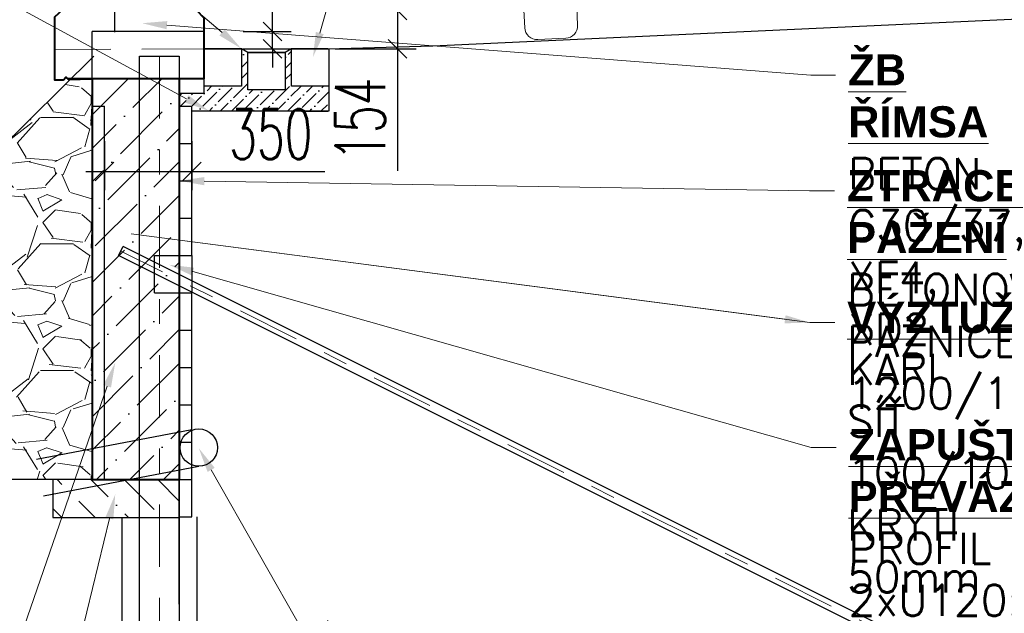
# Model space of a CAD drawing. Header units: metres. Extents: x -912764 to -454925, y -2226138 to -1112338.
# Tile 47 of 256: x -456251.98 to -456248.03, y -1113067.86 to -1113065.48. Entities that reach past the tile are written whole.
import ezdxf
from ezdxf import colors
from ezdxf.entities.mleader import LeaderData, LeaderLine
from ezdxf.math import Vec2, Vec3

# ---------------------------------------------------------------- set-up
doc = ezdxf.new("R2010")
doc.units = ezdxf.units.M
for name, pattern in [('DASHDOT', [1, 0.5, -0.25, 0, -0.25]), ('DASHDOT2', [0.375, 0.25, -0.0625, 0, -0.0625]), ('DASHED2', [0.375, 0.25, -0.125]), ('SOLID', [0]), ('ČERCHOVANÁ', [25.4, 12.7, -6.35, 0, -6.35]), ('ČÁRKOVANÁ', [19.05, 12.7, -6.35]), ('ČÁRKOVANÁX2', [38.1, 25.4, -12.7])]:
    doc.linetypes.add(name, pattern=pattern)
for name, color, linetype in [('025-OSY', 4, 'DASHDOT2'), ('_A_fasada plech', 7, 'Continuous'), ('C3D_ZPR', 7, 'Continuous'), ('OZ', 3, 'Continuous'), ('PR-Teren', 92, 'Continuous'), ('ZPR', 7, 'Continuous')]:
    doc.layers.add(name, color=color, linetype=linetype)
for name, color, linetype, lineweight in [('1', 7, 'Continuous', 15), ('_NOVÝ STAV', 1, 'Continuous', 30), ('seda', 253, 'Continuous', 15)]:
    doc.layers.add(name, color=color, linetype=linetype, lineweight=lineweight)
doc.layers.add('PDF2_13', color=140, linetype='Continuous', true_color=0x00bfff)
doc.layers.add('PDF_OZ', color=140, linetype='Continuous', true_color=0x00bfff)
doc.styles.add('Romans', font='romans.shx')
doc.styles.add('StandardUzky', font='simplex.shx', dxfattribs={"width": 0.65})
doc.styles.add('znacky', font='arial.ttf')
doc.dimstyles.new('1000', dxfattribs={"dimscale": 0.5, "dimtxt": 1, "dimasz": 0.6, "dimexe": 0.3, "dimexo": 0.5, "dimgap": 0.5, "dimtad": 1, "dimzin": 1, "dimdsep": 46, "dimtxsty": 'znacky', "dimblk": 'OBLIQUE', "dimcen": 1, "dimdle": 0.3, "dimclrd": 256, "dimclre": 256, "dimclrt": 256, "dimadec": 3, "dimazin": 0, "dimtfac": 1, "dimtmove": 0, "dimatfit": 3, "dimldrblk": 'OBLIQUE', "dimfxl": 1, "dimlwd": -1, "dimlwe": -1, "dimarcsym": 0})

# ---------------------------------------------------------------- blocks, each defined once
blk = doc.blocks.new('_Oblique')
at = {"color": 0, "linetype": 'ByBlock', "lineweight": -2}
blk.add_line((-0.5, -0.5), (0.5, 0.5), dxfattribs=at)
blk = doc.blocks.new('*D255')
at = {"layer": 'C3D_ZPR', "color": 1, "transparency": 16777216}
for p, q in [((-456251.8419, -1113064.4011), (-456251.8419, -1113064.0761)), ((-456251.2418, -1113064.4011), (-456251.2418, -1113064.0761)), ((-456251.9169, -1113064.1511), (-456251.1668, -1113064.1511))]:
    blk.add_line(p, q, dxfattribs=at)
at = {"layer": 'Defpoints', "color": 0, "lineweight": 50, "transparency": 16777216}
for p in [(-456251.2418, -1113064.1511), (-456251.8419, -1113065.4656), (-456251.2418, -1113065.5223)]:
    blk.add_point(p, dxfattribs=at)
at = {"layer": 'C3D_ZPR', "color": 1, "transparency": 16777216, "xscale": 0.075, "yscale": 0.075, "zscale": 0.075, "rotation": 180}
blk.add_blockref('_Oblique', (-456251.8419, -1113064.1511), dxfattribs=at)
at = {"layer": 'C3D_ZPR', "color": 1, "transparency": 16777216, "xscale": 0.075, "yscale": 0.075, "zscale": 0.075}
blk.add_blockref('_Oblique', (-456251.2418, -1113064.1511), dxfattribs=at)
at = {"layer": 'C3D_ZPR', "color": 1, "transparency": 16777216, "insert": (-456251.5419, -1113064.0011), "char_height": 0.2, "attachment_point": 5, "style": 'StandardUzky'}
blk.add_mtext('600', dxfattribs=at)
blk = doc.blocks.new('*D259')
at = {"layer": 'C3D_ZPR', "color": 1, "transparency": 16777216}
for p, q in [((-456250.9682, -1113065.5223), (-456250.9682, -1113065.0368)), ((-456251.0854, -1113065.5223), (-456250.8932, -1113065.5223)), ((-456250.9682, -1113065.5923), (-456250.9682, -1113065.5223)), ((-456251.0854, -1113065.5923), (-456250.8932, -1113065.5923)), ((-456250.9682, -1113065.5923), (-456250.9682, -1113065.6673))]:
    blk.add_line(p, q, dxfattribs=at)
at = {"layer": 'Defpoints', "color": 0, "lineweight": 50, "transparency": 16777216}
for p in [(-456251.3354, -1113065.5223), (-456251.3354, -1113065.5923), (-456250.9682, -1113065.5923)]:
    blk.add_point(p, dxfattribs=at)
at = {"layer": 'C3D_ZPR', "color": 1, "transparency": 16777216, "xscale": 0.075, "yscale": 0.075, "zscale": 0.075}
for p, rotation in [((-456250.9682, -1113065.5223), 270), ((-456250.9682, -1113065.5923), 90)]:
    blk.add_blockref('_Oblique', p, dxfattribs=dict(at, rotation=rotation))
at = {"layer": 'C3D_ZPR', "color": 1, "transparency": 16777216, "insert": (-456251.1182, -1113065.192), "char_height": 0.2, "attachment_point": 5, "rotation": 90, "style": 'StandardUzky'}
blk.add_mtext('70', dxfattribs=at)
blk = doc.blocks.new('A$C482F38D4')
for p, q in [((-50, 50), (-50, 562.1)), ((162.5, 289.6), (162.5, 50)), ((0, 0), (112.5, 0))]:
    blk.add_line(p, q)
for centre, start, end in [((0, 50), 180, 270), ((112.5, 50), 270, 0)]:
    blk.add_arc(centre, 50, start, end)
blk = doc.blocks.new('A$C34b150c4')
at = {"layer": 'seda', "xscale": 0.001000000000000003, "yscale": 0.001000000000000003, "zscale": 0.001000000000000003, "rotation": 358.5679038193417}
blk.add_blockref('A$C482F38D4', (0.2245, 0.0457), dxfattribs=at)
blk = doc.blocks.new('*D264')
at = {"layer": 'C3D_ZPR', "color": 1, "transparency": 16777216}
for p, q in [((-456250.4662, -1113065.363), (-456250.4662, -1113065.5923)), ((-456250.7162, -1113065.438), (-456250.3912, -1113065.438)), ((-456250.7162, -1113065.5923), (-456250.3912, -1113065.5923)), ((-456250.4662, -1113065.5923), (-456250.4662, -1113066.083))]:
    blk.add_line(p, q, dxfattribs=at)
at = {"layer": 'Defpoints', "color": 0, "lineweight": 50, "transparency": 16777216}
for p in [(-456251.2714, -1113065.438), (-456251.2418, -1113065.5923), (-456250.4662, -1113065.5923)]:
    blk.add_point(p, dxfattribs=at)
at = {"layer": 'C3D_ZPR', "color": 1, "transparency": 16777216, "xscale": 0.075, "yscale": 0.075, "zscale": 0.075}
for p, rotation in [((-456250.4662, -1113065.438), 90), ((-456250.4662, -1113065.5923), 270)]:
    blk.add_blockref('_Oblique', p, dxfattribs=dict(at, rotation=rotation))
at = {"layer": 'C3D_ZPR', "color": 1, "transparency": 16777216, "insert": (-456250.6162, -1113065.8751), "char_height": 0.2, "attachment_point": 5, "rotation": 90, "style": 'StandardUzky'}
blk.add_mtext('154', dxfattribs=at)
blk = doc.blocks.new('A$C021ef3a7')
at = {"layer": '025-OSY', "color": 1}
blk.add_line((-0.1628, 0.4343), (-0.1628, -0.8139), dxfattribs=at)
blk = doc.blocks.new('*D263')
at = {"layer": 'C3D_ZPR', "color": 1, "transparency": 16777216}
for p, q in [((-456251.6414, -1113065.9632), (-456251.6414, -1113066.1601)), ((-456251.2918, -1113065.9632), (-456251.2918, -1113066.1601)), ((-456251.7164, -1113066.0851), (-456251.2918, -1113066.0851)), ((-456251.2918, -1113066.0851), (-456250.7575, -1113066.0851))]:
    blk.add_line(p, q, dxfattribs=at)
at = {"layer": 'Defpoints', "color": 0, "lineweight": 50, "transparency": 16777216}
for p in [(-456251.6414, -1113065.7132), (-456251.2918, -1113065.7132), (-456251.2918, -1113066.0851)]:
    blk.add_point(p, dxfattribs=at)
at = {"layer": 'C3D_ZPR', "color": 1, "transparency": 16777216, "xscale": 0.075, "yscale": 0.075, "zscale": 0.075, "rotation": 180}
blk.add_blockref('_Oblique', (-456251.6414, -1113066.0851), dxfattribs=at)
at = {"layer": 'C3D_ZPR', "color": 1, "transparency": 16777216, "xscale": 0.075, "yscale": 0.075, "zscale": 0.075}
blk.add_blockref('_Oblique', (-456251.2918, -1113066.0851), dxfattribs=at)
at = {"layer": 'C3D_ZPR', "color": 1, "transparency": 16777216, "insert": (-456250.9747, -1113065.9351), "char_height": 0.2, "attachment_point": 5, "style": 'StandardUzky'}
blk.add_mtext('350', dxfattribs=at)

msp = doc.modelspace()

# ---------------------------------------------------------------- hatches: boundary and pattern name
at = {"layer": '_A_fasada plech', "linetype": 'ČÁRKOVANÁ', "lineweight": 5}
h = msp.add_hatch(dxfattribs=at)
h.set_pattern_fill('GRAVEL', color=1, scale=0.02)
h.set_pattern_definition([(228.0127875, (59.666744, 0.508), (-4.0640000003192, -4.5719999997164), [0.068344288, -6.76609672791]), (184.969741, (59.621024, 0.4572), (6.0959999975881, 0.5080000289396), [0.117280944, -11.6108097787]), (132.5104471, (59.504184, 0.44704), (5.0800000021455, -5.5879999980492), [0.082696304, -8.18694455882]), (267.273689, (59.306064, 0.32004), (0.50800000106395, 10.15999999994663), [0.106800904, -10.57328748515]), (292.83365418, (59.300984, 0.21336), (-2.5400000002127, 6.0959999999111), [0.10472674, -10.36796154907]), (357.273689, (59.341624, 0.11684), (-10.15999999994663, 0.50800000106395), [0.106800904, -10.57328748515]), (37.69424047, (59.448304, 0.11176), (-6.60399999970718, -5.08000000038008), [0.141238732, -13.98262306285]), (72.25532837, (59.560064, 0.19812), (3.55600000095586, 11.17599999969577), [0.133343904, -13.20105132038]), (121.42956562, (59.600704, 0.32512), (-4.0640000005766, 6.6039999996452), [0.1071626, -10.60910913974]), (175.2363583, (59.544824, 0.41656), (5.5879999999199, -0.5080000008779), [0.122342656, -5.99478739]), (222.3974378, (59.422904, 0.42672), (-6.09599999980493, -5.5880000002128), [0.158215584, -15.66335450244]), (138.81407483, (59.808984, 0.31496), (-3.5559999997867, 3.0480000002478), [0.054000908, -5.34611316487]), (171.4692344, (59.768344, 0.35052), (6.60400000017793, -1.01599999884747), [0.102736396, -10.1709277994]), (225, (59.66674, 0.36576), (-7e-17, -0.508), [0.071841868, -0.64657862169]), (203.19859051, (59.631184, 0.42672), (2.5400000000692, 1.015999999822), [0.038688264, -3.83012447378]), (291.80140949, (59.59562, 0.41148), (-0.508000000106, 1.5239999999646), [0.054713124, -2.680950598]), (30.96375653, (59.615944, 0.36068), (1.524000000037, 1.015999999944), [0.088863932, -2.87325963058]), (161.56505118, (59.69214, 0.4064), (1.016000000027, -0.507999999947), [0.064257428, -1.54217962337]), (16.389540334, (59.300984, 0.41148), (5.08, 1.52400000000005), [0.0900176, -8.9117653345]), (70.34617594, (59.387344, 0.43688), (-2.0320000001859, -5.5879999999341), [0.075519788, -7.47644313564]), (293.19859051, (59.692144, 0.508), (-1.0159999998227, 2.540000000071), [0.07737602, -3.79143671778]), (343.61045967, (59.722624, 0.43688), (-5.08000000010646, 1.5239999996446), [0.0900176, -8.9117653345]), (339.44395478, (59.300984, 0.09652), (-2.54, 1.016), [0.08680704, -4.25354686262]), (294.7751406, (59.382264, 0.06604), (-2.5400000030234, 5.5879999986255), [0.072734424, -7.20071867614]), (66.80140949, (59.697224, 0), (1.0159999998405, 2.540000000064), [0.07737602, -3.79143671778]), (17.35402464, (59.727704, 0.07112), (-6.6039999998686, -2.0320000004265), [0.085156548, -8.43047519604]), (69.44395478, (59.448304, 0), (-1.0160000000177, -2.539999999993), [0.04340352, -4.29695038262]), (101.309932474, (59.66674, 0), (-0.508, 2.032), [0.02590292, -2.5643989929]), (165.963756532, (59.66166, 0.0254), (1.524, -0.508), [0.10472674, -1.98981091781]), (186.00900596, (59.560064, 0.0508), (5.0799999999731, 0.5080000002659), [0.0970534, -9.60827297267]), (303.69006753, (59.61594, 0.31496), (-0.50800000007, 1.015999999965), [0.073264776, -1.75835527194]), (353.15722659, (59.656584, 0.254), (8.63600000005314, -1.01599999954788), [0.127911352, -12.663201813]), (60.9453959, (59.783584, 0.23876), (-2.032000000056, -3.555999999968), [0.052301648, -5.17787846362]), (90, (59.809, 0.2845), (-0.508, 0.508), [0.03048, -0.47752]), (120.25643716, (59.549904, 0.06604), (2.0319999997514, -3.556000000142), [0.070573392, -6.98678815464]), (48.0127875, (59.514344, 0.127), (4.0640000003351, 4.571999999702), [0.136688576, -6.69775243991]), (0, (59.6058, 0.2286), (0.508, 0.508), [0.13208, -0.37592]), (325.3048465, (59.737864, 0.2286), (5.0800000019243, -3.5559999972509), [0.080321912, -7.95186334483]), (254.0546041, (59.803904, 0.18288), (-0.5079999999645, -2.032000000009), [0.073965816, -3.62433000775]), (207.64597536, (59.783584, 0.11176), (-9.65200000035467, -5.07999999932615), [0.12042902, -11.92249288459]), (175.42607874, (59.676904, 0.05588), (-6.60399999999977, 0.5079999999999), [0.127405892, -12.61316929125])])
h.paths.add_polyline_path([(-456253.8553, -1113067.7626), (-456252.8896, -1113067.6226), (-456252.0482, -1113067.3247), (-456252.0482, -1113067.3222), (-456251.6914, -1113067.3222), (-456251.6925, -1113065.7132), (-456251.7784, -1113065.7149)])
at = {"layer": '_NOVÝ STAV', "linetype": 'ČÁRKOVANÁ'}
h = msp.add_hatch(dxfattribs=at)
h.set_pattern_fill('ANSI36', color=256, scale=0.01)
h.set_pattern_definition([(45, (-456251.241813, -1113065.592267), (0.016838, 0.0617393), [0.079375, -0.015875, 0, -0.015875])])
h.paths.add_polyline_path([(-456250.9168, -1113065.5923), (-456250.9168, -1113065.7571), (-456251.0668, -1113065.7571), (-456251.0668, -1113065.6071), (-456251.0918, -1113065.5923), (-456251.0918, -1113065.7423), (-456251.2418, -1113065.7423), (-456251.2418, -1113065.7723), (-456251.3418, -1113065.7723), (-456251.3418, -1113065.8223), (-456251.2918, -1113065.8223), (-456251.2918, -1113065.8423), (-456250.7418, -1113065.8423), (-456250.7418, -1113065.7423), (-456250.8918, -1113065.7423), (-456250.8918, -1113065.5923)])
at = {"layer": '_NOVÝ STAV', "linetype": 'SOLID'}
h = msp.add_hatch(dxfattribs=at)
h.set_pattern_fill('ANSI36', color=8, scale=0.03)
h.set_pattern_definition([(45, (67.06439, -24.5187), (0.050513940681, 0.185217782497), [0.238125, -0.047625, 0, -0.047625])])
h.paths.add_polyline_path([(-456251.3418, -1113065.7132), (-456251.6914, -1113065.7132), (-456251.6914, -1113067.3222), (-456251.3418, -1113067.3222)])
h = msp.add_hatch(dxfattribs=at)
h.set_pattern_fill('ANSI36', color=8, scale=0.03, angle=90)
h.set_pattern_definition([(135, (0, 0), (-0.185217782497, 0.050513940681), [0.238125, -0.047625, 0, -0.047625])])
h.paths.add_polyline_path([(-456251.3418, -1113067.3222), (-456251.8486, -1113067.3222), (-456251.8486, -1113067.4739), (-456251.3418, -1113067.4722)])

# ---------------------------------------------------------------- linework, layer by layer
at = {"layer": '_NOVÝ STAV', "linetype": 'ČÁRKOVANÁ', "lineweight": -3, "ltscale": 0.05}
for p, q in [((-456251.2912, -1113067.1225), (-456253.6635, -1113067.5734)), ((-456251.2631, -1113067.2698), (-456253.8553, -1113067.7626))]:
    msp.add_line(p, q, dxfattribs=at)
at = {"layer": '_NOVÝ STAV', "linetype": 'SOLID'}
for p, q in [((-456251.6914, -1113067.3222), (-456252.0482, -1113067.3222)), ((-456251.8486, -1113067.3222), (-456251.8486, -1113067.4739)), ((-456251.3418, -1113067.3222), (-456251.3418, -1113067.8222)), ((-456251.3418, -1113067.8222), (-456251.3418, -1113067.3242)), ((-456251.8486, -1113067.4739), (-456251.3418, -1113067.4739))]:
    msp.add_line(p, q, dxfattribs=at)
at = {"layer": '_NOVÝ STAV', "linetype": 'ČÁRKOVANÁ', "ltscale": 0.3}
msp.add_lwpolyline([(-456250.7418, -1113065.5923), (-456250.7418, -1113065.7423), (-456250.7418, -1113065.8423), (-456251.2918, -1113065.8423)], dxfattribs=at)
at = {"layer": '_NOVÝ STAV', "ltscale": 0.3, "flags": 128}
for points in [[(-456250.7461, -1113065.5923), (-456250.8918, -1113065.5923), (-456250.9168, -1113065.6071), (-456251.0668, -1113065.6071), (-456251.0918, -1113065.5923), (-456251.2418, -1113065.5923)], [(-456250.8418, -1113065.8423), (-456250.7461, -1113065.8423)], [(-456250.8418, -1113065.8423), (-456250.7461, -1113065.8423)]]:
    msp.add_lwpolyline(points, dxfattribs=at)
at = {"layer": '_NOVÝ STAV', "linetype": 'ČÁRKOVANÁ', "ltscale": 0.3}
for points in [[(-456251.2418, -1113065.5923), (-456251.0918, -1113065.5923), (-456251.0918, -1113065.7423), (-456251.2418, -1113065.7423)], [(-456250.8918, -1113065.5923), (-456250.7418, -1113065.5923), (-456250.7418, -1113065.7423), (-456250.8918, -1113065.7423)], [(-456251.0668, -1113065.6071), (-456250.9168, -1113065.6071), (-456250.9168, -1113065.7571), (-456251.0668, -1113065.7571)]]:
    msp.add_lwpolyline(points, close=True, dxfattribs=at)
at = {"layer": '_NOVÝ STAV', "lineweight": -3}
msp.add_circle((-456251.2636, -1113067.1939), 0.075, dxfattribs=at)
at = {"layer": 'OZ', "color": 5}
for p, q in [((-456251.6923, -1113065.5223), (-456251.6926, -1113065.8223)), ((-456251.3354, -1113065.5223), (-456251.6918, -1113065.5223)), ((-456251.2418, -1113065.5223), (-456251.3354, -1113065.5223)), ((-456251.2418, -1113065.7723), (-456251.2418, -1113065.5223)), ((-456251.2418, -1113065.7723), (-456251.3418, -1113065.7723)), ((-456251.6929, -1113065.8222), (-456251.6414, -1113065.8222)), ((-456251.6418, -1113067.3222), (-456251.6414, -1113065.8222)), ((-456251.6418, -1113067.3222), (-456251.3418, -1113067.3222))]:
    msp.add_line(p, q, dxfattribs=at)
at = {"layer": 'OZ', "color": 1}
for p, q in [((-456251.6844, -1113065.6223), (-456253.8553, -1113067.7626)), ((-456251.5018, -1113065.6223), (-456251.3418, -1113065.6223)), ((-456251.5018, -1113071.6223), (-456251.5018, -1113065.6223)), ((-456251.3418, -1113065.6223), (-456251.3418, -1113071.6223)), ((-456251.5854, -1113066.423), (-456251.5673, -1113066.3868)), ((-456244.4241, -1113069.9584), (-456251.5673, -1113066.3868)), ((-456244.4421, -1113069.9945), (-456251.5853, -1113066.4229)), ((-456251.4422, -1113066.4223), (-456251.4422, -1113066.5723)), ((-456251.4418, -1113066.4223), (-456251.3418, -1113066.4223)), ((-456251.4418, -1113066.5723), (-456251.3418, -1113066.5723))]:
    msp.add_line(p, q, dxfattribs=at)
at = {"layer": 'OZ', "color": 6, "linetype": 'DASHDOT', "lineweight": 15, "ltscale": 0.5}
for p, q in [((-456251.4218, -1113065.6223), (-456251.4218, -1113071.6223)), ((-456244.4332, -1113069.9766), (-456251.5764, -1113066.405))]:
    msp.add_line(p, q, dxfattribs=at)
at = {"layer": 'OZ', "color": 140, "lineweight": 25}
for p, q in [((-456251.3418, -1113065.9723), (-456251.3418, -1113065.8223)), ((-456251.3418, -1113065.8223), (-456251.2918, -1113065.8223)), ((-456251.3418, -1113065.9723), (-456251.3418, -1113065.8223)), ((-456251.2918, -1113066.1223), (-456251.2918, -1113065.8223)), ((-456251.3418, -1113065.9723), (-456251.2918, -1113065.9723)), ((-456251.3418, -1113066.1223), (-456251.3418, -1113065.9723)), ((-456251.3418, -1113065.9723), (-456251.2918, -1113065.9723)), ((-456251.3418, -1113066.1223), (-456251.2918, -1113066.1223)), ((-456251.3418, -1113066.2723), (-456251.3418, -1113066.1223)), ((-456251.3418, -1113066.1223), (-456251.2918, -1113066.1223)), ((-456251.2918, -1113066.2723), (-456251.2918, -1113066.1223)), ((-456251.3418, -1113066.2723), (-456251.2918, -1113066.2723)), ((-456251.3418, -1113066.4223), (-456251.3418, -1113066.2723)), ((-456251.3418, -1113066.2723), (-456251.2918, -1113066.2723)), ((-456251.2918, -1113066.4223), (-456251.2918, -1113066.2723)), ((-456251.3418, -1113066.4223), (-456251.2918, -1113066.4223)), ((-456251.3418, -1113066.4223), (-456251.2918, -1113066.4223)), ((-456251.3418, -1113066.7223), (-456251.3418, -1113066.5723)), ((-456251.3418, -1113066.5723), (-456251.2918, -1113066.5723)), ((-456251.3418, -1113066.7223), (-456251.3418, -1113066.5723)), ((-456251.3418, -1113066.5723), (-456251.2918, -1113066.5723)), ((-456251.2918, -1113067.0223), (-456251.2918, -1113066.5723)), ((-456251.3418, -1113066.7223), (-456251.2918, -1113066.7223)), ((-456251.3418, -1113066.8723), (-456251.3418, -1113066.7223)), ((-456251.3418, -1113066.7223), (-456251.2918, -1113066.7223)), ((-456251.3418, -1113066.8723), (-456251.2918, -1113066.8723)), ((-456251.3418, -1113067.0223), (-456251.3418, -1113066.8723)), ((-456251.3418, -1113066.8723), (-456251.2918, -1113066.8723)), ((-456251.3418, -1113067.0222), (-456251.2918, -1113067.0222)), ((-456251.3418, -1113067.1722), (-456251.3418, -1113067.0222)), ((-456251.3418, -1113067.0223), (-456251.2918, -1113067.0223)), ((-456251.2918, -1113067.1722), (-456251.2918, -1113067.0222)), ((-456251.3418, -1113067.1722), (-456251.2918, -1113067.1722)), ((-456251.3418, -1113067.3222), (-456251.3418, -1113067.1722)), ((-456251.3418, -1113067.1722), (-456251.2918, -1113067.1722)), ((-456251.2918, -1113067.4722), (-456251.2918, -1113067.1722)), ((-456251.3418, -1113067.3222), (-456251.2918, -1113067.3222)), ((-456251.3418, -1113067.4722), (-456251.2918, -1113067.4722))]:
    msp.add_line(p, q, dxfattribs=at)
at = {"layer": 'OZ', "color": 1, "lineweight": 30}
msp.add_line((-456251.2918, -1113066.4223), (-456251.2918, -1113066.5723), dxfattribs=at)
at = {"layer": 'OZ', "color": 1, "linetype": 'ČÁRKOVANÁX2', "lineweight": 25, "ltscale": 0.05}
for p, q in [((-456251.5718, -1113067.4739), (-456251.5718, -1113071.6223)), ((-456251.2718, -1113067.4722), (-456251.2718, -1113071.6223))]:
    msp.add_line(p, q, dxfattribs=at)
at = {"layer": 'PDF2_13', "color": 1, "linetype": 'Continuous', "lineweight": 40}
for p, q in [((-456251.2418, -1113065.7132), (-456251.7916, -1113065.7132)), ((-456251.3418, -1113065.7132), (-456251.3418, -1113067.3222)), ((-456251.6914, -1113067.3222), (-456251.3418, -1113067.3222))]:
    msp.add_line(p, q, dxfattribs=at)
msp.add_lwpolyline([(-456251.2418, -1113065.7132), (-456251.2418, -1113065.4698), (-456251.2714, -1113065.438), (-456251.7922, -1113065.4179), (-456251.8419, -1113065.4656), (-456251.8419, -1113065.7175), (-456251.807, -1113065.7164), (-456251.7975, -1113065.7058), (-456251.7869, -1113065.7153), (-456251.6914, -1113065.7132), (-456251.6914, -1113067.3222)], dxfattribs=at)
at = {"layer": 'PDF_OZ', "linetype": 'DASHED2', "lineweight": 0}
msp.add_line((-456251.2418, -1113065.5923), (-456251.8419, -1113065.5957), dxfattribs=at)
at = {"layer": 'PR-Teren', "linetype": 'Continuous', "lineweight": -3}
msp.add_lwpolyline([(-456250.7461, -1113065.5923), (-456250.3253, -1113065.5811), (-456247.4518, -1113065.4484), (-456246.4398, -1113065.12), (-456245.7613, -1113064.8324), (-456244.0361, -1113064.7508), (-456243.6018, -1113064.7158), (-456241.9989, -1113064.7021), (-456239.0672, -1113064.6446), (-456236.8541, -1113064.5968), (-456234.0282, -1113064.5783), (-456228.0714, -1113064.4908), (-456227.6334, -1113064.4945), (-456227.42, -1113064.5062)], dxfattribs=at)
at = {"layer": 'ZPR', "color": 7, "linetype": 'ČERCHOVANÁ', "lineweight": 30, "ltscale": 0.5}
msp.add_line((-456250.7461, -1113074.2386), (-456250.7461, -1113064.0302), dxfattribs=at)

# ---------------------------------------------------------------- block references
at = {"layer": '_NOVÝ STAV', "linetype": 'ČÁRKOVANÁ', "rotation": 4.16932939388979}
msp.add_blockref('A$C34b150c4', (-456250.1242, -1113065.6173), dxfattribs=at)
at = {"layer": '_NOVÝ STAV', "linetype": 'SOLID'}
msp.add_blockref('A$C021ef3a7', (-456251.4397, -1113064.7115), dxfattribs=at)

# ---------------------------------------------------------------- dimensions: what is measured, and where the dimension line sits
at = {"layer": 'C3D_ZPR'}
dim = msp.add_linear_dim(base=(-456251.2418, -1113064.1511), p1=(-456251.8419, -1113065.4656), p2=(-456251.2418, -1113065.5223), dimstyle='1000', override={"dimtxt": 0.4, "dimasz": 0.15, "dimexe": 0.15, "dimgap": 0.1, "dimdec": 0, "dimlfac": 1000, "dimdsep": 44, "dimtxsty": 'StandardUzky', "dimdle": 0.15, "dimclrd": 1, "dimclre": 1, "dimclrt": 1, "dimfxl": 0.5, "dimfxlon": 1}, dxfattribs=at)
dim.commit()
dim.dimension.update_dxf_attribs({"geometry": '*D255', "text_midpoint": (-456251.5419, -1113064.0011)})
dim = msp.add_linear_dim(base=(-456250.9682, -1113065.5923), p1=(-456251.3354, -1113065.5223), p2=(-456251.3354, -1113065.5923), angle=90, dimstyle='1000', override={"dimtxt": 0.4, "dimasz": 0.15, "dimexe": 0.15, "dimgap": 0.1, "dimdec": 0, "dimlfac": 1000, "dimdsep": 44, "dimtxsty": 'StandardUzky', "dimdle": 0.15, "dimclrd": 1, "dimclre": 1, "dimclrt": 1, "dimfxl": 0.5, "dimfxlon": 1}, dxfattribs=at)
dim.commit()
dim.dimension.update_dxf_attribs({"geometry": '*D259', "text_midpoint": (-456250.9682, -1113065.192), "dimtype": 160})
dim = msp.add_linear_dim(base=(-456250.4662, -1113065.5923), p1=(-456251.2714, -1113065.438), p2=(-456251.2418, -1113065.5923), angle=90, dimstyle='1000', override={"dimtxt": 0.4, "dimasz": 0.15, "dimexe": 0.15, "dimgap": 0.1, "dimdec": 0, "dimlfac": 1000, "dimdsep": 44, "dimtxsty": 'StandardUzky', "dimdle": 0.15, "dimclrd": 1, "dimclre": 1, "dimclrt": 1, "dimfxl": 0.5, "dimfxlon": 1}, dxfattribs=at)
dim.commit()
dim.dimension.update_dxf_attribs({"geometry": '*D264', "text_midpoint": (-456250.6162, -1113065.8751)})
dim = msp.add_linear_dim(base=(-456251.2918, -1113066.0851), p1=(-456251.6414, -1113065.7132), p2=(-456251.2918, -1113065.7132), dimstyle='1000', override={"dimtxt": 0.4, "dimasz": 0.15, "dimexe": 0.15, "dimgap": 0.1, "dimdec": 0, "dimlfac": 1000, "dimdsep": 44, "dimtxsty": 'StandardUzky', "dimdle": 0.15, "dimclrd": 1, "dimclre": 1, "dimclrt": 1, "dimfxl": 0.5, "dimfxlon": 1}, dxfattribs=at)
dim.commit()
dim.dimension.update_dxf_attribs({"geometry": '*D263', "text_midpoint": (-456250.9747, -1113066.0851), "dimtype": 160})

# ---------------------------------------------------------------- leaders
at = {"layer": '1', "color": 1, "ltscale": 0.2}
ml = msp.add_multileader_mtext('Standard', dxfattribs=at)
ml.set_content('{\\fArial|b1|i0|c238|p34;\\LKRAJNICE\\P}ZPEVNĚNÍ KRAJNICE ZE ŠTĚRKODRTI', color=1, style='Romans')
ml.set_leader_properties(color=30, linetype='ČÁRKOVANÁ', lineweight=-1)
ml.build(insert=Vec2(0, 0))
ml.multileader.update_dxf_attribs({"dogleg_length": 2, "arrow_head_size": 0.1, "scale": 0.1})
ctx = ml.context
ctx.base_point, ctx.scale, ctx.char_height, ctx.arrow_head_size, ctx.landing_gap_size, ctx.plane_origin = Vec3(-456249.5585, -1113062.3809), 0.1, 0.125, 0.1, 0.05, Vec3(-456248.7786, -1113064.7924)
notes = []
notes.append((ctx, [(0, (1, 1, 0), (-456249.8818, -1113062.3809), (1, 0), 0.3233, [(1, [(-456250.8055, -1113065.6254)], 0, [])])]))
ctx.mtext.insert, ctx.mtext.width, ctx.mtext.defined_height, ctx.mtext.flow_direction = Vec3(-456249.5085, -1113062.3184), 3.529591, 0.9367, 5
ml = msp.add_multileader_mtext('Standard', dxfattribs=at)
ml.set_content('{\\fArial|b1|i0|c238|p34;\\LKRAJNICE DLÁŽDĚNÁ\\P}TROJŘÁDEK ZE ŽULOVÉ KOSTKY 150x150mm', color=1, style='Romans')
ml.set_leader_properties(color=30, linetype='ČÁRKOVANÁ', lineweight=-1)
ml.build(insert=Vec2(0, 0))
ml.multileader.update_dxf_attribs({"dogleg_length": 2, "arrow_head_size": 0.1, "scale": 0.1})
ctx = ml.context
ctx.base_point, ctx.scale, ctx.char_height, ctx.arrow_head_size, ctx.landing_gap_size, ctx.plane_origin = Vec3(-456257.1292, -1113062.7124), 0.1, 0.125, 0.1, 0.05, Vec3(-456249.0671, -1113064.758)
notes.append((ctx, [(1, (1, 1, 0), (-456254.4975, -1113062.7124), (-1, 0), 0.6439, [(1, [(-456251.094, -1113065.591)], 0, [])])]))
ctx.mtext.insert, ctx.mtext.width, ctx.mtext.defined_height, ctx.mtext.flow_direction = Vec3(-456257.0792, -1113062.6499), 2.297423, 0.9367, 5
ml = msp.add_multileader_mtext('Standard', dxfattribs=at)
ml.set_content('{\\fArial|b1|i0|c238|p34;\\LBETONOVÉ LOŽE\\P\\pq*;}BETONOVÉ LOŽE tl.100mm Z BETONU C12/15', color=1, style='Romans')
ml.set_leader_properties(color=30, linetype='ČÁRKOVANÁ', lineweight=-1)
ml.build(insert=Vec2(0, 0))
ml.multileader.update_dxf_attribs({"dogleg_length": 2, "arrow_head_size": 0.1, "scale": 0.1})
ctx = ml.context
ctx.base_point, ctx.scale, ctx.char_height, ctx.arrow_head_size, ctx.landing_gap_size, ctx.plane_origin = Vec3(-456257.0411, -1113063.6262), 0.1, 0.125, 0.1, 0.05, Vec3(-456248.6688, -1113065.008)
notes.append((ctx, [(1, (1, 1, 0), (-456255.2994, -1113063.6262), (-1, 0), 0.169, [(1, [(-456251.2249, -1113065.841)], 0, [])])]))
ctx.mtext.insert, ctx.mtext.width, ctx.mtext.flow_direction = Vec3(-456256.9911, -1113063.5428), 1.703646, 5
ml = msp.add_multileader_mtext('Standard', dxfattribs=at)
ml.set_content('{\\fArial|b1|i0|c238|p34;\\LŽB ŘÍMSA\\P}BETON C30/37, XF4, XD2', color=1, style='Romans')
ml.set_leader_properties(color=30, linetype='ČÁRKOVANÁ', lineweight=-1)
ml.build(insert=Vec2(0, 0))
ml.multileader.update_dxf_attribs({"dogleg_length": 2, "arrow_head_size": 0.1, "scale": 0.1})
ctx = ml.context
ctx.base_point, ctx.scale, ctx.char_height, ctx.arrow_head_size, ctx.landing_gap_size, ctx.plane_origin = Vec3(-456248.7086, -1113065.698), 0.1, 0.125, 0.1, 0.05, Vec3(-456249.2341, -1113064.9302)
notes.append((ctx, [(0, (1, 1, 0), (-456248.8086, -1113065.698), (1, 0), 0.1, [(1, [(-456251.4911, -1113065.4897)], 0, [])])]))
ctx.mtext.insert, ctx.mtext.width, ctx.mtext.flow_direction = Vec3(-456248.6586, -1113065.6147), 2.655355, 5
ml = msp.add_multileader_mtext('Standard', dxfattribs=at)
ml.set_content('{\\fArial|b1|i0|c238|p34;\\LZTRACENÉ PAŽENÍ\\P}BETONOVÉ PAŽNICE 1200/150/50mm', color=1, style='Romans')
ml.set_leader_properties(color=30, linetype='ČÁRKOVANÁ', lineweight=-1)
ml.build(insert=Vec2(0, 0))
ml.multileader.update_dxf_attribs({"dogleg_length": 2, "arrow_head_size": 0.1, "scale": 0.1})
ctx = ml.context
ctx.base_point, ctx.scale, ctx.char_height, ctx.arrow_head_size, ctx.landing_gap_size, ctx.plane_origin = Vec3(-456248.713, -1113066.163), 0.1, 0.125, 0.1, 0.05, Vec3(-456249.315, -1113065.2893)
notes.append((ctx, [(0, (1, 1, 0), (-456248.813, -1113066.163), (1, 0), 0.1, [(1, [(-456251.3418, -1113066.1223)], 0, [])])]))
ctx.mtext.insert, ctx.mtext.width, ctx.mtext.flow_direction = Vec3(-456248.663, -1113066.0796), 4.128214, 5
ml = msp.add_multileader_mtext('Standard', dxfattribs=at)
ml.set_content('{\\fArial|b1|i0|c238|p34;\\LVÝZTUŽ\\P}KARI SÍŤ 100/100/8mm, KRYTÍ 50mm', color=1, style='Romans')
ml.set_leader_properties(color=30, linetype='ČÁRKOVANÁ', lineweight=-1)
ml.build(insert=Vec2(0, 0))
ml.multileader.update_dxf_attribs({"dogleg_length": 2, "arrow_head_size": 0.1, "scale": 0.1})
ctx = ml.context
ctx.base_point, ctx.scale, ctx.char_height, ctx.arrow_head_size, ctx.landing_gap_size, ctx.plane_origin = Vec3(-456248.7124, -1113066.6916), 0.1, 0.125, 0.1, 0.05, Vec3(-456249.415, -1113065.6703)
notes.append((ctx, [(0, (1, 1, 0), (-456248.8124, -1113066.6916), (1, 0), 0.1, [(0, [(-456248.8124, -1113066.6916), (-456251.5354, -1113066.3357)], 0, [])])]))
ctx.mtext.insert, ctx.mtext.width, ctx.mtext.flow_direction = Vec3(-456248.6624, -1113066.6083), 3.771591, 5
ml = msp.add_multileader_mtext('Standard', dxfattribs=at)
ml.set_content('{\\fArial|b1|i0|c238|p34;\\LZAPUŠTĚNÁ PŘEVÁZKA\\P}PROFIL 2xU120;120/55/7mm S PŘIVAŘENOU VYROVNÁVACÍ PODLOŽKOU á 2,5m', color=1, style='Romans')
ml.set_leader_properties(color=30, linetype='ČÁRKOVANÁ', lineweight=-1)
ml.build(insert=Vec2(0, 0))
ml.multileader.update_dxf_attribs({"dogleg_length": 2, "arrow_head_size": 0.1, "scale": 0.1})
ctx = ml.context
ctx.base_point, ctx.scale, ctx.char_height, ctx.arrow_head_size, ctx.landing_gap_size, ctx.plane_origin = Vec3(-456248.7065, -1113067.1937), 0.1, 0.125, 0.1, 0.05, Vec3(-456249.365, -1113066.2375)
notes.append((ctx, [(0, (1, 1, 0), (-456248.8065, -1113067.1937), (1, 0), 0.1, [(1, [(-456251.3832, -1113066.4596)], 0, [])])]))
ctx.mtext.insert, ctx.mtext.width, ctx.mtext.flow_direction = Vec3(-456248.6565, -1113067.1193), 4.531473, 5
ml = msp.add_multileader_mtext('Standard', dxfattribs=at)
ml.set_content('{\\fArial|b1|i0|c238|p34;\\LDŘÍK A ŘÍMSA - BETON\\P}C25/30,XF4,XD2', color=1, style='Romans')
ml.set_leader_properties(color=30, linetype='ČÁRKOVANÁ', lineweight=-1)
ml.build(insert=Vec2(0, 0))
ml.multileader.update_dxf_attribs({"dogleg_length": 2, "arrow_head_size": 0.1, "scale": 0.1})
ctx = ml.context
ctx.base_point, ctx.scale, ctx.char_height, ctx.arrow_head_size, ctx.landing_gap_size, ctx.plane_origin = Vec3(-456254.6344, -1113069.4144), 0.1, 0.125, 0.1, 0.05, Vec3(-456249.5806, -1113067.0539)
notes.append((ctx, [(1, (1, 1, 0), (-456252.4819, -1113069.4144), (-1, 0), 0.1, [(1, [(-456251.5988, -1113066.8528)], 0, [])])]))
ctx.mtext.insert, ctx.mtext.width, ctx.mtext.flow_direction = Vec3(-456254.5844, -1113069.3311), 4.531473, 5
ml = msp.add_multileader_mtext('Standard', dxfattribs=at)
ml.set_content('{\\fArial|b1|i0|c238|p34;\\LDRENÁŽ\\P}DN150, FLEXIBILNÍ P.,OBSYP ŠP', color=1, style='Romans')
ml.set_leader_properties(color=30, linetype='ČÁRKOVANÁ', lineweight=-1)
ml.build(insert=Vec2(0, 0))
ml.multileader.update_dxf_attribs({"dogleg_length": 2, "arrow_head_size": 0.1, "scale": 0.1})
ctx = ml.context
ctx.base_point, ctx.scale, ctx.char_height, ctx.arrow_head_size, ctx.landing_gap_size, ctx.plane_origin = Vec3(-456250.2282, -1113068.8382), 0.1, 0.125, 0.1, 0.05, Vec3(-456249.2454, -1113067.0247)
notes.append((ctx, [(0, (1, 1, 0), (-456250.3282, -1113068.8382), (1, 0), 0.1, [(1, [(-456251.2636, -1113067.1964)], 0, [])])]))
ctx.mtext.insert, ctx.mtext.width, ctx.mtext.flow_direction = Vec3(-456250.1782, -1113068.7638), 4.531473, 5
ml = msp.add_multileader_mtext('Standard', dxfattribs=at)
ml.set_content('{\\fArial|b1|i0|c238|p34;\\LPODKLADNÍ - BETON\\P}C25/30,XF4,XD2', color=1, style='Romans')
ml.set_leader_properties(color=30, linetype='ČÁRKOVANÁ', lineweight=-1)
ml.build(insert=Vec2(0, 0))
ml.multileader.update_dxf_attribs({"dogleg_length": 2, "arrow_head_size": 0.1, "scale": 0.1})
ctx = ml.context
ctx.base_point, ctx.scale, ctx.char_height, ctx.arrow_head_size, ctx.landing_gap_size, ctx.plane_origin = Vec3(-456254.2968, -1113070.3519), 0.1, 0.125, 0.1, 0.05, Vec3(-456249.5806, -1113067.9915)
notes.append((ctx, [(1, (1, 1, 0), (-456252.3191, -1113070.3519), (-1, 0), 0.1, [(1, [(-456251.5988, -1113067.3812)], 0, [])])]))
ctx.mtext.insert, ctx.mtext.width, ctx.mtext.flow_direction = Vec3(-456254.2468, -1113070.2686), 4.531473, 5
for ctx, leaders in notes:
    for number, flags, end, landing, length, lines in leaders:
        leader = LeaderData()
        leader.index, (leader.has_last_leader_line, leader.has_dogleg_vector, leader.attachment_direction) = number, flags
        leader.last_leader_point, leader.dogleg_vector, leader.dogleg_length = Vec3(end), Vec3(landing), length
        for number, points, colour, breaks in lines:
            line = LeaderLine()
            line.index, line.vertices, line.color, line.breaks = number, Vec3.list(points), colors.encode_raw_color(colour), breaks
            leader.lines.append(line)
        ctx.leaders.append(leader)

doc.saveas('drawing.dxf')
